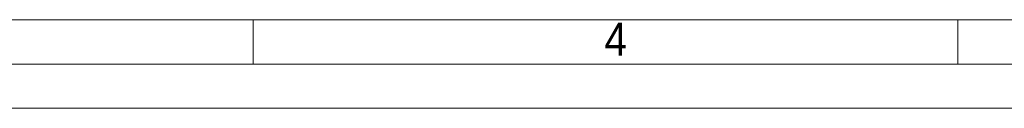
# Model space of a CAD drawing. Header units: millimetres. Extents: x 10 to 831, y 10 to 584.
# Tile 6 of 15: x 233 to 345, y 10 to 20. Entities that reach past the tile are written whole.
import ezdxf

# ---------------------------------------------------------------- set-up
doc = ezdxf.new("R2010")
doc.units = ezdxf.units.MM
doc.linetypes.add('SLD-Solido', pattern=[0])
doc.styles.add('SLDTEXTSTYLE2', font='GOTHIC.TTF', dxfattribs={"width": 0.913})

msp = doc.modelspace()

# ---------------------------------------------------------------- linework, layer by layer
at = {"color": 7, "linetype": 'SLD-Solido', "lineweight": 15}
msp.add_line((20, 20), (821, 20), dxfattribs=at)
at = {"color": 7, "linetype": 'SLD-Solido', "lineweight": 0}
for p, q in [((260, 15), (260, 20)), ((340, 15), (340, 20)), ((15, 15), (826, 15)), ((10, 10), (831, 10))]:
    msp.add_line(p, q, dxfattribs=at)

# ---------------------------------------------------------------- texts
at = {"color": 7, "linetype": 'Continuous', "lineweight": 0, "insert": (299.88159, 19.69001), "char_height": 3.762, "attachment_point": 1, "style": 'SLDTEXTSTYLE2'}
msp.add_mtext('4', dxfattribs=at)

doc.saveas('drawing.dxf')
